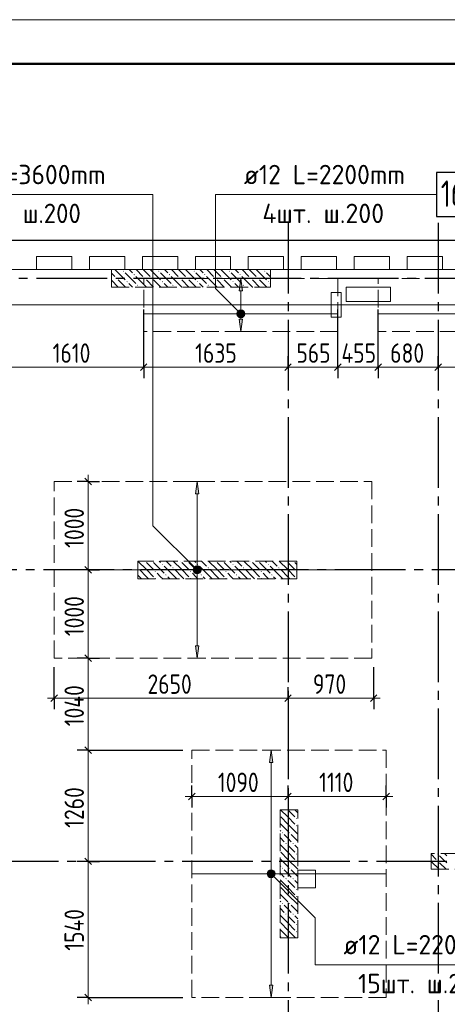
# Model space of a CAD drawing. Header units: millimetres. Extents: x 0 to 32165, y 0 to 42000.
# Tile 10 of 12: x 11585 to 16428, y 30852 to 42000. Entities that reach past the tile are written whole.
import ezdxf

# ---------------------------------------------------------------- set-up
doc = ezdxf.new("R2010")
doc.units = ezdxf.units.MM
doc.linetypes.add('______2', pattern=[270, 200, -70])
doc.linetypes.add('______5', pattern=[1100, 800, -100, 100, -100])
for name, color, linetype, lineweight in [('Standard', 7, 'Continuous', 25), ('ДОП Верх по У', 7, 'Continuous', 25), ('ЖБ Пилон', 180, 'Continuous', 25), ('Оси', 40, '______5', 18), ('Позиционная метка номер позиции', 7, 'Continuous', 13), ('Примечания', 7, 'Continuous', 25)]:
    doc.layers.add(name, color=color, linetype=linetype, lineweight=lineweight)
doc.layers.add('ЖБ Перекрытие верхний уровень', color=7, linetype='Continuous', lineweight=25, true_color=0xe0e0ff)
doc.layers.add('ЖБ Стена верхний уровень', color=7, linetype='Continuous', lineweight=25, true_color=0x006e00)
doc.styles.add('GOST 2.304-81', font='txt')
doc.styles.add('ISOCPEUR', font='txt')

msp = doc.modelspace()

# ---------------------------------------------------------------- hatches: boundary and pattern name
at = {"layer": 'ДОП Верх по У', "linetype": 'Continuous', "lineweight": 13, "transparency": 33554687}
for points in [[(14109, 38930), (14089, 39070), (14069, 38930)], [(14051, 38670), (14126, 38670), (14121, 38689)], [(14051, 38670), (14121, 38689), (14057, 38689)], [(14057, 38689), (14121, 38689), (14108, 38702)], [(14057, 38689), (14108, 38702), (14070, 38702)], [(14070, 38702), (14108, 38702), (14089, 38708)], [(14057, 38651), (14126, 38670), (14051, 38670)], [(14057, 38651), (14121, 38651), (14126, 38670)], [(14070, 38638), (14121, 38651), (14057, 38651)], [(14070, 38638), (14108, 38638), (14121, 38651)], [(14108, 38638), (14070, 38638), (14089, 38633)], [(13614, 36630), (13594, 36770), (13574, 36630)], [(13557, 35770), (13631, 35770), (13626, 35789)], [(13557, 35770), (13626, 35789), (13562, 35789)], [(13562, 35789), (13626, 35789), (13613, 35802)], [(13562, 35789), (13613, 35802), (13575, 35802)], [(13575, 35802), (13613, 35802), (13594, 35808)], [(13562, 35751), (13631, 35770), (13557, 35770)], [(13562, 35751), (13626, 35751), (13631, 35770)], [(13575, 35738), (13626, 35751), (13562, 35751)], [(13575, 35738), (13613, 35738), (13626, 35751)], [(13613, 35738), (13575, 35738), (13594, 35733)], [(14452, 33590), (14432, 33730), (14412, 33590)], [(14394, 32330), (14469, 32330), (14464, 32349)], [(14394, 32330), (14464, 32349), (14399, 32349)], [(14399, 32311), (14469, 32330), (14394, 32330)], [(14399, 32349), (14464, 32349), (14450, 32362)], [(14399, 32349), (14450, 32362), (14413, 32362)], [(14399, 32311), (14464, 32311), (14469, 32330)], [(14413, 32362), (14450, 32362), (14432, 32367)], [(14413, 32298), (14464, 32311), (14399, 32311)], [(14413, 32298), (14450, 32298), (14464, 32311)], [(14450, 32298), (14413, 32298), (14432, 32292)]]:
    msp.add_hatch(color=7, dxfattribs=at).paths.add_polyline_path(points)
for points in [[(14109, 38610), (14089, 38470), (14069, 38610)], [(13614, 34910), (13594, 34770), (13574, 34910)], [(14452, 31070), (14432, 30930), (14412, 31070)]]:
    msp.add_hatch(color=7, dxfattribs=at).paths.add_polyline_path(points, flags=16)
at = {"layer": 'ЖБ Пилон', "linetype": 'Continuous', "lineweight": 18, "transparency": 33554687}
for points in [[(12754, 39153), (12761, 39160), (12767, 39153), (12761, 39147)], [(13154, 39153), (13161, 39160), (13167, 39153), (13161, 39147)], [(13554, 39153), (13561, 39160), (13567, 39153), (13561, 39147)], [(13954, 39153), (13961, 39160), (13967, 39153), (13961, 39147)], [(14354, 39153), (14361, 39160), (14367, 39153), (14361, 39147)], [(12674, 39073), (12681, 39080), (12687, 39073), (12681, 39067)], [(12794, 39033), (12801, 39040), (12807, 39033), (12801, 39027)], [(12874, 39113), (12881, 39120), (12887, 39113), (12881, 39107)], [(12994, 39073), (13001, 39080), (13007, 39073), (13001, 39067)], [(13074, 39073), (13081, 39080), (13087, 39073), (13081, 39067)], [(13194, 39033), (13201, 39040), (13207, 39033), (13201, 39027)], [(13274, 39113), (13281, 39120), (13287, 39113), (13281, 39107)], [(13394, 39073), (13401, 39080), (13407, 39073), (13401, 39067)], [(13474, 39073), (13481, 39080), (13487, 39073), (13481, 39067)], [(13594, 39033), (13601, 39040), (13607, 39033), (13601, 39027)], [(13674, 39113), (13681, 39120), (13687, 39113), (13681, 39107)], [(13794, 39073), (13801, 39080), (13807, 39073), (13801, 39067)], [(13874, 39073), (13881, 39080), (13887, 39073), (13881, 39067)], [(13994, 39033), (14001, 39040), (14007, 39033), (14001, 39027)], [(14074, 39113), (14081, 39120), (14087, 39113), (14081, 39107)], [(14194, 39073), (14201, 39080), (14207, 39073), (14201, 39067)], [(14274, 39073), (14281, 39080), (14287, 39073), (14281, 39067)], [(14394, 39033), (14401, 39040), (14407, 39033), (14401, 39027)], [(12914, 38993), (12921, 39000), (12927, 38993), (12921, 38987)], [(13314, 38993), (13321, 39000), (13327, 38993), (13321, 38987)], [(13714, 38993), (13721, 39000), (13727, 38993), (13721, 38987)], [(14114, 38993), (14121, 39000), (14127, 38993), (14121, 38987)], [(12924, 35797), (12927, 35793), (12924, 35790)], [(13004, 35870), (13001, 35867), (12998, 35870)], [(13084, 35870), (13081, 35867), (13078, 35870)], [(13194, 35833), (13201, 35840), (13207, 35833), (13201, 35827)], [(13314, 35793), (13321, 35800), (13327, 35793), (13321, 35787)], [(13404, 35870), (13401, 35867), (13398, 35870)], [(13484, 35870), (13481, 35867), (13478, 35870)], [(13594, 35833), (13601, 35840), (13607, 35833), (13601, 35827)], [(13714, 35793), (13721, 35800), (13727, 35793), (13721, 35787)], [(13804, 35870), (13801, 35867), (13798, 35870)], [(13884, 35870), (13881, 35867), (13878, 35870)], [(13994, 35833), (14001, 35840), (14007, 35833), (14001, 35827)], [(14114, 35793), (14121, 35800), (14127, 35793), (14121, 35787)], [(14204, 35870), (14201, 35867), (14198, 35870)], [(14284, 35870), (14281, 35867), (14278, 35870)], [(14394, 35833), (14401, 35840), (14407, 35833), (14401, 35827)], [(14514, 35793), (14521, 35800), (14527, 35793), (14521, 35787)], [(14604, 35870), (14601, 35867), (14598, 35870)], [(14684, 35870), (14681, 35867), (14678, 35870)], [(13114, 35753), (13121, 35760), (13127, 35753), (13121, 35747)], [(13114, 35673), (13121, 35680), (13127, 35673), (13124, 35670), (13118, 35670)], [(13234, 35713), (13241, 35720), (13247, 35713), (13241, 35707)], [(13514, 35753), (13521, 35760), (13527, 35753), (13521, 35747)], [(13514, 35673), (13521, 35680), (13527, 35673), (13524, 35670), (13518, 35670)], [(13634, 35713), (13641, 35720), (13647, 35713), (13641, 35707)], [(13914, 35753), (13921, 35760), (13927, 35753), (13921, 35747)], [(13914, 35673), (13921, 35680), (13927, 35673), (13924, 35670), (13918, 35670)], [(14034, 35713), (14041, 35720), (14047, 35713), (14041, 35707)], [(14314, 35753), (14321, 35760), (14327, 35753), (14321, 35747)], [(14314, 35673), (14321, 35680), (14327, 35673), (14324, 35670), (14318, 35670)], [(14434, 35713), (14441, 35720), (14447, 35713), (14441, 35707)], [(14714, 35753), (14721, 35760), (14724, 35757), (14724, 35750), (14721, 35747)], [(14714, 35673), (14721, 35680), (14724, 35677), (14724, 35670), (14718, 35670)], [(14714, 32953), (14721, 32960), (14727, 32953), (14721, 32947)], [(14554, 32793), (14561, 32800), (14567, 32793), (14561, 32787)], [(14634, 32793), (14641, 32800), (14647, 32793), (14641, 32787)], [(14714, 32873), (14721, 32880), (14727, 32873), (14721, 32867)], [(14594, 32673), (14601, 32680), (14607, 32673), (14601, 32667)], [(14674, 32673), (14681, 32680), (14687, 32673), (14681, 32667)], [(14714, 32553), (14721, 32560), (14727, 32553), (14721, 32547)], [(14714, 32473), (14721, 32480), (14727, 32473), (14721, 32467)], [(14554, 32393), (14561, 32400), (14567, 32393), (14561, 32387)], [(14634, 32393), (14641, 32400), (14647, 32393), (14641, 32387)], [(14594, 32273), (14601, 32280), (14607, 32273), (14601, 32267)], [(14674, 32273), (14681, 32280), (14687, 32273), (14681, 32267)], [(14714, 32153), (14721, 32160), (14727, 32153), (14721, 32147)], [(14554, 31993), (14561, 32000), (14567, 31993), (14561, 31987)], [(14634, 31993), (14641, 32000), (14647, 31993), (14641, 31987)], [(14714, 32073), (14721, 32080), (14727, 32073), (14721, 32067)], [(14594, 31873), (14601, 31880), (14607, 31873), (14601, 31867)], [(14674, 31873), (14681, 31880), (14687, 31873), (14681, 31867)], [(14714, 31753), (14721, 31760), (14727, 31753), (14721, 31747)], [(14714, 31673), (14721, 31680), (14727, 31673), (14721, 31667)]]:
    msp.add_hatch(color=7, dxfattribs=at).paths.add_polyline_path(points, flags=16)
at = {"layer": 'ЖБ Стена верхний уровень', "linetype": 'Continuous', "lineweight": 18, "transparency": 33554687}
for points in [[(16314, 32553), (16321, 32560), (16327, 32553), (16321, 32547)], [(16314, 32473), (16321, 32480), (16327, 32473), (16321, 32467)], [(16244, 32397), (16247, 32393), (16244, 32390)]]:
    msp.add_hatch(color=7, dxfattribs=at).paths.add_polyline_path(points, flags=16)
at = {"layer": 'Позиционная метка номер позиции', "linetype": 'Continuous', "lineweight": 13, "transparency": 33554687}
for points in [[(14057, 38638), (14100, 38713), (14046, 38659)], [(14046, 38659), (14100, 38713), (14077, 38713)], [(14046, 38659), (14077, 38713), (14046, 38681)], [(14046, 38681), (14077, 38713), (14057, 38702)], [(14057, 38638), (14121, 38702), (14100, 38713)], [(14077, 38627), (14121, 38702), (14057, 38638)], [(14077, 38627), (14132, 38681), (14121, 38702)], [(14100, 38627), (14132, 38681), (14077, 38627)], [(14100, 38627), (14132, 38659), (14132, 38681)], [(14132, 38659), (14100, 38627), (14121, 38638)], [(13562, 35738), (13605, 35813), (13551, 35759)], [(13551, 35759), (13605, 35813), (13583, 35813)], [(13551, 35759), (13583, 35813), (13551, 35781)], [(13551, 35781), (13583, 35813), (13562, 35802)], [(13562, 35738), (13626, 35802), (13605, 35813)], [(13583, 35727), (13626, 35802), (13562, 35738)], [(13583, 35727), (13637, 35781), (13626, 35802)], [(13605, 35727), (13637, 35781), (13583, 35727)], [(13605, 35727), (13637, 35759), (13637, 35781)], [(13637, 35759), (13605, 35727), (13626, 35738)], [(14388, 32341), (14420, 32373), (14400, 32362)], [(14420, 32373), (14388, 32341), (14388, 32319)], [(14420, 32373), (14388, 32319), (14443, 32373)], [(14443, 32373), (14388, 32319), (14400, 32298)], [(14443, 32373), (14400, 32298), (14463, 32362)], [(14463, 32362), (14400, 32298), (14420, 32287)], [(14463, 32362), (14420, 32287), (14475, 32341)], [(14475, 32341), (14420, 32287), (14443, 32287)], [(14475, 32341), (14443, 32287), (14475, 32319)], [(14475, 32319), (14443, 32287), (14463, 32298)]]:
    msp.add_hatch(color=7, dxfattribs=at).paths.add_polyline_path(points)

# ---------------------------------------------------------------- linework, layer by layer
at = {"layer": 'Standard', "color": 251, "linetype": 'Continuous', "lineweight": -3, "true_color": 0x656565, "transparency": 33554687}
for p, q in [((12989, 38065), (12989, 38190)), ((14624, 38065), (14624, 38190)), ((15189, 38065), (15189, 38190)), ((15644, 38065), (15644, 38190)), ((16324, 38065), (16324, 38190)), ((12989, 38065), (12989, 37940)), ((14624, 38065), (14624, 37940)), ((14624, 38065), (14624, 38065)), ((15189, 38065), (15189, 37940)), ((15644, 38065), (15644, 37940)), ((16324, 38065), (16324, 37940)), ((16324, 38065), (16324, 38065)), ((12362, 36770), (12237, 36770)), ((12362, 36770), (12487, 36770)), ((12362, 36770), (12362, 36770)), ((12362, 35770), (12237, 35770)), ((12362, 35770), (12487, 35770)), ((12362, 35770), (12362, 35770)), ((12362, 34770), (12237, 34770)), ((12362, 34770), (12487, 34770)), ((11974, 34317), (11974, 34670)), ((15594, 34317), (15594, 34670)), ((11974, 34317), (11974, 34442)), ((14624, 34317), (14624, 34442)), ((15594, 34317), (15594, 34442)), ((11974, 34317), (11974, 34192)), ((14624, 34317), (14624, 34192)), ((14624, 34317), (14624, 34317)), ((15594, 34317), (15594, 34192)), ((12362, 33730), (12237, 33730)), ((12362, 33730), (12487, 33730)), ((12362, 33730), (13434, 33730)), ((13534, 33205), (13534, 33330)), ((14624, 33205), (14624, 33330)), ((15734, 33205), (15734, 33330)), ((13534, 33205), (13534, 33080)), ((13534, 33205), (13534, 33205)), ((14624, 33205), (14624, 33080)), ((14624, 33205), (14624, 33205)), ((15734, 33205), (15734, 33080)), ((15734, 33205), (15734, 33205)), ((12362, 32470), (12237, 32470)), ((12362, 32470), (12487, 32470)), ((12362, 32470), (12362, 32470)), ((12362, 30930), (12237, 30930)), ((12362, 30930), (12487, 30930)), ((12362, 30930), (13434, 30930))]:
    msp.add_line(p, q, dxfattribs=at)
at = {"layer": 'Standard', "color": 7, "linetype": 'Continuous', "lineweight": 13, "transparency": 33554687}
for p, q in [((11381, 38065), (12989, 38065)), ((12989, 38065), (14624, 38065)), ((14624, 38065), (15189, 38065)), ((15189, 38065), (15644, 38065)), ((15644, 38065), (16324, 38065)), ((16324, 38065), (19244, 38065)), ((12362, 36770), (12362, 36845)), ((12362, 35770), (12362, 34770)), ((12362, 34770), (12362, 33730)), ((11974, 34317), (11899, 34317)), ((11974, 34317), (14624, 34317)), ((14624, 34317), (15594, 34317)), ((15594, 34317), (15669, 34317)), ((12362, 33730), (12362, 32470)), ((13534, 33205), (13459, 33205)), ((13534, 33205), (14624, 33205)), ((14624, 33205), (15734, 33205)), ((15734, 33205), (15809, 33205)), ((12362, 32470), (12362, 30930)), ((12362, 30930), (12362, 30855))]:
    msp.add_line(p, q, dxfattribs=at)
at = {"layer": 'Standard', "color": 7, "linetype": 'Continuous', "lineweight": 25, "transparency": 33554687}
for p, q in [((12951, 38028), (13026, 38102)), ((14586, 38028), (14661, 38102)), ((15151, 38028), (15226, 38102)), ((15606, 38028), (15682, 38102)), ((16286, 38028), (16361, 38102)), ((12324, 36808), (12399, 36733)), ((12324, 35808), (12399, 35733)), ((12324, 34808), (12399, 34733)), ((11936, 34280), (12011, 34355)), ((14586, 34280), (14661, 34355)), ((15557, 34280), (15631, 34355)), ((12324, 33767), (12399, 33692)), ((13497, 33167), (13571, 33242)), ((14586, 33167), (14661, 33242)), ((15696, 33167), (15772, 33242)), ((12324, 32508), (12399, 32433)), ((12324, 30967), (12399, 30892))]:
    msp.add_line(p, q, dxfattribs=at)
at = {"layer": 'Standard', "color": 7, "linetype": 'Continuous', "lineweight": 13, "transparency": 33554687}
msp.add_lwpolyline([(0, 0), (29700, 0), (29700, 42000), (0, 42000), (0, 0)], close=True, dxfattribs=at)
for points in [[(29700, 42000), (0, 42000), (0, 0), (29700, 0), (29700, 42000)], [(29700, 42000), (0, 42000), (0, 0), (29700, 0), (29700, 42000)], [(7674, 17930), (25874, 17930), (25874, 39170), (7674, 39170), (7674, 17930)], [(12362, 36770), (12362, 35923), (12362, 35923), (12362, 35770)]]:
    msp.add_lwpolyline(points, dxfattribs=at)
at = {"layer": 'Standard', "color": 7, "linetype": 'Continuous', "lineweight": 50, "transparency": 33554687}
msp.add_lwpolyline([(2000, 41500), (29200, 41500), (29200, 500), (2000, 500), (2000, 41500)], close=True, dxfattribs=at)
at = {"layer": 'Standard', "color": 7, "linetype": 'Continuous', "lineweight": 25, "transparency": 33554687}
msp.add_lwpolyline([(7394, 17930), (27024, 17930), (27024, 39500), (7394, 39500), (7394, 17930)], dxfattribs=at)
at = {"layer": 'Standard', "color": 254, "linetype": 'Continuous', "lineweight": 13, "true_color": 0xc4c4ff, "transparency": 33554687}
msp.add_lwpolyline([(7856, 18130), (24725, 18130), (24725, 38770), (7856, 38770), (7856, 18130)], dxfattribs=at)
at = {"layer": 'Standard', "color": 251, "linetype": 'Continuous', "lineweight": -3, "true_color": 0x656565, "transparency": 33554687}
for points in [[(12989, 38065), (12989, 38082), (12989, 38082), (12989, 38082), (12989, 38082), (12989, 38082), (12989, 38082), (12989, 38082), (12989, 38082), (12989, 38082), (12989, 38082), (12989, 38082), (12989, 38082), (12989, 38683), (12989, 38683), (12989, 38720)], [(15189, 38065), (15189, 38082), (15189, 38082), (15189, 38082), (15189, 38082), (15189, 38082), (15189, 38082), (15189, 38082), (15189, 38082), (15189, 38720)], [(15644, 38065), (15644, 38082), (15644, 38082), (15644, 38082), (15644, 38082), (15644, 38082), (15644, 38082), (15644, 38720)], [(12362, 34770), (12345, 34770), (12345, 34770), (12345, 34770), (12345, 34770), (12345, 34770), (12345, 34770), (12342, 34770)]]:
    msp.add_lwpolyline(points, dxfattribs=at)
at = {"layer": 'ДОП Верх по У', "color": 7, "linetype": 'Continuous', "lineweight": 13, "transparency": 33554687}
for p, q in [((10686, 40020), (12794, 40020)), ((14104, 40020), (16190, 40020)), ((15232, 31300), (17318, 31300))]:
    msp.add_line(p, q, dxfattribs=at)
at = {"layer": 'ДОП Верх по У', "color": 251, "linetype": 'Continuous', "lineweight": 13, "true_color": 0x494949, "transparency": 33554687}
for p, q in [((14089, 39070), (13989, 39070)), ((14089, 39070), (14069, 38930)), ((14109, 38930), (14089, 39070)), ((14089, 39070), (14189, 39070)), ((14089, 39070), (14089, 39070)), ((14069, 38930), (14109, 38930)), ((14089, 38700), (14089, 38930)), ((14051, 38670), (14051, 38670)), ((14089, 38470), (14069, 38610)), ((14069, 38610), (14109, 38610)), ((14089, 38610), (14089, 38640)), ((14109, 38610), (14089, 38470)), ((14126, 38670), (14126, 38670)), ((14089, 38470), (13989, 38470)), ((14089, 38470), (14189, 38470)), ((14089, 38470), (14089, 38470)), ((13594, 36770), (13494, 36770)), ((13594, 36770), (13574, 36630)), ((13614, 36630), (13594, 36770)), ((13594, 36770), (13694, 36770)), ((13594, 36770), (13594, 36770)), ((13574, 36630), (13614, 36630)), ((13594, 35800), (13594, 36630)), ((13557, 35770), (13557, 35770)), ((13594, 34910), (13594, 35740)), ((13631, 35770), (13631, 35770)), ((13594, 34770), (13574, 34910)), ((13574, 34910), (13614, 34910)), ((13614, 34910), (13594, 34770)), ((13594, 34770), (13494, 34770)), ((13594, 34770), (13694, 34770)), ((13594, 34770), (13594, 34770)), ((14432, 33730), (14332, 33730)), ((14432, 33730), (14412, 33590)), ((14452, 33590), (14432, 33730)), ((14432, 33730), (14532, 33730)), ((14432, 33730), (14432, 33730)), ((14412, 33590), (14452, 33590)), ((14432, 32360), (14432, 33590)), ((14394, 32330), (14394, 32330)), ((14469, 32330), (14469, 32330)), ((14432, 31070), (14432, 32300)), ((14432, 30930), (14412, 31070)), ((14412, 31070), (14452, 31070)), ((14452, 31070), (14432, 30930)), ((14432, 30930), (14332, 30930)), ((14432, 30930), (14532, 30930)), ((14432, 30930), (14432, 30930))]:
    msp.add_line(p, q, dxfattribs=at)
at = {"layer": 'ДОП Верх по У', "color": 7, "linetype": 'Continuous', "lineweight": 18, "transparency": 33554687}
for p, q in [((12995, 38670), (15183, 38670)), ((15651, 38670), (19237, 38670)), ((11981, 35770), (15567, 35770)), ((13540, 32330), (15728, 32330))]:
    msp.add_line(p, q, dxfattribs=at)
at = {"layer": 'ДОП Верх по У', "color": 7, "linetype": 'Continuous', "lineweight": 25, "transparency": 33554687}
msp.add_lwpolyline([(16304, 39770), (16764, 39770), (16764, 40270), (16304, 40270), (16304, 39770)], dxfattribs=at)
at = {"layer": 'ДОП Верх по У', "color": 251, "linetype": 'Continuous', "lineweight": 13, "true_color": 0x494949, "transparency": 33554687}
for centre in [(14089, 38670), (13594, 35770), (14432, 32330)]:
    msp.add_circle(centre, 37.5, dxfattribs=at)
at = {"layer": 'ЖБ Перекрытие верхний уровень', "color": 7, "linetype": 'Continuous', "lineweight": 18, "transparency": 33554687}
for p, q in [((22354, 39500), (7394, 39500)), ((11774, 39170), (11774, 39320)), ((11774, 39320), (12174, 39320)), ((12174, 39320), (12174, 39170)), ((12374, 39320), (12774, 39320)), ((12374, 39170), (12374, 39320)), ((12774, 39320), (12774, 39170)), ((12974, 39170), (12974, 39320)), ((12974, 39320), (13374, 39320)), ((13374, 39320), (13374, 39170)), ((13574, 39320), (13974, 39320)), ((13574, 39170), (13574, 39320)), ((13974, 39320), (13974, 39170)), ((14174, 39170), (14174, 39320)), ((14174, 39320), (14574, 39320)), ((14574, 39320), (14574, 39170)), ((14774, 39320), (15174, 39320)), ((14774, 39170), (14774, 39320)), ((15174, 39320), (15174, 39170)), ((15374, 39170), (15374, 39320)), ((15374, 39320), (15774, 39320)), ((15774, 39320), (15774, 39170)), ((15974, 39320), (16374, 39320)), ((15974, 39170), (15974, 39320)), ((16374, 39320), (16374, 39170)), ((12174, 39170), (11774, 39170)), ((12774, 39170), (12374, 39170)), ((13374, 39170), (12974, 39170)), ((13974, 39170), (13574, 39170)), ((14574, 39170), (14174, 39170)), ((15174, 39170), (14774, 39170)), ((15774, 39170), (15374, 39170)), ((16374, 39170), (15974, 39170)), ((15224, 38910), (15114, 38910)), ((15114, 38910), (15114, 38630)), ((15224, 38630), (15224, 38910)), ((15784, 38970), (15284, 38970)), ((15284, 38970), (15284, 38810)), ((15784, 38810), (15784, 38970)), ((15284, 38810), (15784, 38810)), ((15114, 38630), (15224, 38630)), ((14934, 32370), (14734, 32370)), ((14734, 32370), (14734, 32170)), ((14934, 32170), (14934, 32370)), ((14734, 32170), (14934, 32170))]:
    msp.add_line(p, q, dxfattribs=at)
at = {"layer": 'ЖБ Пилон', "color": 253, "linetype": '______2', "lineweight": 13, "true_color": 0xa0a0a0, "transparency": 33554687}
for p, q in [((14424, 39170), (12624, 39170)), ((12624, 39170), (12624, 38970)), ((14424, 38970), (14424, 39170)), ((12624, 38970), (14424, 38970)), ((14724, 35870), (12924, 35870)), ((12924, 35870), (12924, 35670)), ((14724, 35670), (14724, 35870)), ((12924, 35670), (14724, 35670)), ((14534, 33055), (14534, 31605)), ((14734, 33055), (14534, 33055)), ((14734, 31605), (14734, 33055)), ((14534, 31605), (14734, 31605))]:
    msp.add_line(p, q, dxfattribs=at)
at = {"layer": 'ЖБ Пилон', "color": 9, "linetype": 'Continuous', "lineweight": 18, "true_color": 0xc7c7c7, "transparency": 33554687}
for p, q in [((12664, 39170), (12781, 39053)), ((12781, 39133), (12901, 39013)), ((12824, 39170), (12861, 39133)), ((12904, 39170), (12981, 39093)), ((13021, 39133), (12984, 39170)), ((13061, 39093), (13021, 39133)), ((13064, 39170), (13181, 39053)), ((13181, 39133), (13301, 39013)), ((13224, 39170), (13261, 39133)), ((13304, 39170), (13381, 39093)), ((13421, 39133), (13384, 39170)), ((13461, 39093), (13421, 39133)), ((13464, 39170), (13581, 39053)), ((13581, 39133), (13701, 39013)), ((13624, 39170), (13661, 39133)), ((13704, 39170), (13781, 39093)), ((13821, 39133), (13784, 39170)), ((13861, 39093), (13821, 39133)), ((13864, 39170), (13981, 39053)), ((13981, 39133), (14101, 39013)), ((14024, 39170), (14061, 39133)), ((14104, 39170), (14181, 39093)), ((14221, 39133), (14184, 39170)), ((14261, 39093), (14221, 39133)), ((14264, 39170), (14381, 39053)), ((14381, 39133), (14424, 39090)), ((12661, 39093), (12624, 39130)), ((12624, 39050), (12701, 38973)), ((12701, 39053), (12784, 38970)), ((13021, 38973), (12901, 39093)), ((13021, 39053), (13101, 38973)), ((13101, 39053), (13184, 38970)), ((13421, 38973), (13301, 39093)), ((13421, 39053), (13501, 38973)), ((13501, 39053), (13584, 38970)), ((13821, 38973), (13701, 39093)), ((13821, 39053), (13901, 38973)), ((13901, 39053), (13984, 38970)), ((14221, 38973), (14101, 39093)), ((14221, 39053), (14301, 38973)), ((14301, 39053), (14384, 38970)), ((12624, 38970), (12624, 38970)), ((12864, 38970), (12821, 39013)), ((12941, 38973), (12944, 38970)), ((13021, 38973), (13024, 38970)), ((13264, 38970), (13221, 39013)), ((13341, 38973), (13344, 38970)), ((13421, 38973), (13424, 38970)), ((13664, 38970), (13621, 39013)), ((13741, 38973), (13744, 38970)), ((13821, 38973), (13824, 38970)), ((14064, 38970), (14021, 39013)), ((14141, 38973), (14144, 38970)), ((14221, 38973), (14224, 38970)), ((14424, 39010), (14421, 39013)), ((13021, 35773), (12924, 35870)), ((13021, 35853), (13101, 35773)), ((13101, 35853), (13221, 35733)), ((13164, 35870), (13181, 35853)), ((13341, 35693), (13221, 35813)), ((13244, 35870), (13301, 35813)), ((13421, 35773), (13324, 35870)), ((13421, 35853), (13501, 35773)), ((13501, 35853), (13621, 35733)), ((13564, 35870), (13581, 35853)), ((13741, 35693), (13621, 35813)), ((13644, 35870), (13701, 35813)), ((13821, 35773), (13724, 35870)), ((13821, 35853), (13901, 35773)), ((13901, 35853), (14021, 35733)), ((13964, 35870), (13981, 35853)), ((14141, 35693), (14021, 35813)), ((14044, 35870), (14101, 35813)), ((14221, 35773), (14124, 35870)), ((14221, 35853), (14301, 35773)), ((14301, 35853), (14421, 35733)), ((14364, 35870), (14381, 35853)), ((14541, 35693), (14421, 35813)), ((14444, 35870), (14501, 35813)), ((14621, 35773), (14524, 35870)), ((14621, 35853), (14701, 35773)), ((14701, 35853), (14724, 35830)), ((12941, 35693), (12924, 35710)), ((12941, 35773), (13021, 35693)), ((12941, 35693), (12964, 35670)), ((13021, 35773), (13101, 35693)), ((13021, 35693), (13044, 35670)), ((13181, 35693), (13141, 35733)), ((13204, 35670), (13181, 35693)), ((13261, 35693), (13284, 35670)), ((13341, 35773), (13421, 35693)), ((13341, 35693), (13364, 35670)), ((13421, 35773), (13501, 35693)), ((13421, 35693), (13444, 35670)), ((13581, 35693), (13541, 35733)), ((13604, 35670), (13581, 35693)), ((13661, 35693), (13684, 35670)), ((13741, 35773), (13821, 35693)), ((13741, 35693), (13764, 35670)), ((13821, 35773), (13901, 35693)), ((13821, 35693), (13844, 35670)), ((13981, 35693), (13941, 35733)), ((14004, 35670), (13981, 35693)), ((14061, 35693), (14084, 35670)), ((14141, 35773), (14221, 35693)), ((14141, 35693), (14164, 35670)), ((14221, 35773), (14301, 35693)), ((14221, 35693), (14244, 35670)), ((14381, 35693), (14341, 35733)), ((14404, 35670), (14381, 35693)), ((14461, 35693), (14484, 35670)), ((14541, 35773), (14621, 35693)), ((14541, 35693), (14564, 35670)), ((14621, 35773), (14701, 35693)), ((14621, 35693), (14644, 35670)), ((14621, 32973), (14539, 33055)), ((14621, 33053), (14701, 32973)), ((14701, 33053), (14734, 33020)), ((14541, 32893), (14534, 32900)), ((14541, 32973), (14621, 32893)), ((14541, 32893), (14621, 32813)), ((14621, 32973), (14701, 32893)), ((14621, 32893), (14734, 32780)), ((14534, 32820), (14541, 32813)), ((14534, 32740), (14581, 32693)), ((14621, 32733), (14581, 32773)), ((14661, 32693), (14621, 32733)), ((14661, 32773), (14734, 32700)), ((14621, 32573), (14534, 32660)), ((14541, 32573), (14621, 32493)), ((14621, 32653), (14701, 32573)), ((14621, 32573), (14701, 32493)), ((14701, 32653), (14734, 32620)), ((14541, 32493), (14534, 32500)), ((14541, 32493), (14621, 32413)), ((14621, 32493), (14734, 32380)), ((14534, 32420), (14541, 32413)), ((14534, 32340), (14581, 32293)), ((14621, 32333), (14581, 32373)), ((14661, 32293), (14621, 32333)), ((14661, 32373), (14734, 32300)), ((14621, 32173), (14534, 32260)), ((14621, 32253), (14701, 32173)), ((14701, 32253), (14734, 32220)), ((14541, 32173), (14621, 32093)), ((14621, 32173), (14701, 32093)), ((14541, 32093), (14534, 32100)), ((14534, 32020), (14541, 32013)), ((14541, 32093), (14621, 32013)), ((14621, 32093), (14734, 31980)), ((14534, 31940), (14581, 31893)), ((14621, 31933), (14581, 31973)), ((14661, 31893), (14621, 31933)), ((14661, 31973), (14734, 31900)), ((14621, 31773), (14534, 31860)), ((14541, 31773), (14621, 31693)), ((14621, 31853), (14701, 31773)), ((14621, 31773), (14701, 31693)), ((14701, 31853), (14734, 31820)), ((14541, 31693), (14534, 31700)), ((14541, 31693), (14621, 31613)), ((14621, 31693), (14709, 31605)), ((14534, 31620), (14541, 31613))]:
    msp.add_line(p, q, dxfattribs=at)
at = {"layer": 'ЖБ Стена верхний уровень', "color": 251, "linetype": '______2', "lineweight": 13, "true_color": 0x656565, "transparency": 33554687}
for p, q in [((23844, 32560), (16244, 32560)), ((16244, 32560), (16244, 32380)), ((16244, 32380), (23844, 32380))]:
    msp.add_line(p, q, dxfattribs=at)
at = {"layer": 'ЖБ Стена верхний уровень', "color": 9, "linetype": 'Continuous', "lineweight": 18, "true_color": 0xc7c7c7, "transparency": 33554687}
for p, q in [((16394, 32560), (16421, 32533)), ((16244, 32550), (16301, 32493)), ((16244, 32470), (16334, 32380)), ((16381, 32493), (16341, 32533)), ((16341, 32453), (16414, 32380)), ((16421, 32453), (16381, 32493))]:
    msp.add_line(p, q, dxfattribs=at)
at = {"layer": 'Оси', "color": 8, "linetype": '______5', "lineweight": -3, "transparency": 33554687}
for p, q in [((14624, 39700), (14624, 15930)), ((16324, 39700), (16324, 15930)), ((23574, 39070), (3600, 39070)), ((22554, 35770), (3600, 35770)), ((27424, 32470), (3600, 32470))]:
    msp.add_line(p, q, dxfattribs=at)
at = {"layer": 'Позиционная метка номер позиции', "color": 7, "linetype": 'Continuous', "lineweight": 13, "transparency": 33554687}
for p, q in [((14057, 38702), (14057, 38702)), ((14121, 38702), (14121, 38702)), ((14057, 38638), (14057, 38638)), ((14121, 38638), (14121, 38638)), ((13562, 35802), (13562, 35802)), ((13626, 35802), (13626, 35802)), ((13562, 35738), (13562, 35738)), ((13626, 35738), (13626, 35738)), ((14400, 32362), (14400, 32362)), ((14463, 32362), (14463, 32362)), ((14400, 32298), (14400, 32298)), ((14463, 32298), (14463, 32298))]:
    msp.add_line(p, q, dxfattribs=at)
for points in [[(13594, 35770), (13094, 36270), (13094, 40020), (10594, 40020)], [(14089, 38670), (13804, 38955), (13804, 40020), (16304, 40020)], [(14432, 32330), (14932, 31830), (14932, 31300), (17432, 31300)]]:
    msp.add_lwpolyline(points, dxfattribs=at)
for centre in [(14089, 38670), (13594, 35770), (14432, 32330)]:
    msp.add_circle(centre, 45, dxfattribs=at)
at = {"layer": 'Примечания', "color": 7, "linetype": '______2', "lineweight": 18, "transparency": 33554687}
for p, q in [((12989, 39070), (15189, 39070)), ((12989, 38470), (12989, 39070)), ((15189, 39070), (15189, 38470)), ((15644, 39070), (19244, 39070)), ((15644, 38470), (15644, 39070)), ((15189, 38470), (12989, 38470)), ((19244, 38470), (15644, 38470)), ((11974, 36770), (15574, 36770)), ((11974, 34770), (11974, 36770)), ((15574, 36770), (15574, 34770)), ((15574, 34770), (11974, 34770)), ((13534, 33730), (15734, 33730)), ((13534, 30930), (13534, 33730)), ((15734, 33730), (15734, 30930)), ((15734, 30930), (13534, 30930))]:
    msp.add_line(p, q, dxfattribs=at)

# ---------------------------------------------------------------- texts
at = {"layer": 'Standard', "color": 7, "linetype": 'Continuous', "lineweight": 25, "transparency": 33554687, "char_height": 220, "attachment_point": 7, "style": 'GOST 2.304-81'}
for s, insert, width in [('1610', (11958, 38115), 578.85), ('1635', (13572, 38115), 594.59), ('565', (14719, 38115), 500.81), ('455', (15229, 38115), 500.82), ('680', (15781, 38115), 531.97), ('2650', (13033, 34367), 657.06), ('970', (14906, 34367), 531.96), ('1090', (13829, 33255), 625.74), ('1110', (14976, 33255), 531.97)]:
    msp.add_mtext(s, dxfattribs=dict(at, insert=insert, width=width))
at = {"layer": 'Standard', "color": 7, "linetype": 'Continuous', "lineweight": 25, "transparency": 33554687, "char_height": 220, "attachment_point": 7, "rotation": 90, "style": 'GOST 2.304-81'}
for s, insert, width in [('1000', (12312, 36020), 625.73), ('1000', (12312, 35020), 625.73), ('1040', (12312, 34000), 625.73), ('1260', (12312, 32850), 625.73), ('1540', (12312, 31458), 610.17)]:
    msp.add_mtext(s, dxfattribs=dict(at, insert=insert, width=width))
at = {"layer": 'ДОП Верх по У', "color": 7, "linetype": 'Continuous', "lineweight": 13, "transparency": 33554687, "attachment_point": 7, "style": 'ISOCPEUR'}
for s, insert, char_height, width in [('\\W0.96;ø14 L=3600mm ', (10706, 40137), 220, 2172.62), ('\\W0.96;ø12 L=2200mm ', (14124, 40137), 220, 2150.52), ('\\W0.75;16', (16354, 39880), 300, 472.29), ('\\W0.93;11шт. ш.200 ', (10904, 39697), 220, 1773.35), ('\\W0.97;4шт. ш.200 ', (14333, 39697), 220, 1734.41), ('\\W0.96;ø12 L=2200mm ', (15252, 31417), 220, 2150.52), ('\\W0.95;15шт. ш.200 ', (15417, 30977), 220, 1819.89)]:
    msp.add_mtext(s, dxfattribs=dict(at, insert=insert, char_height=char_height, width=width))

doc.saveas('drawing.dxf')
